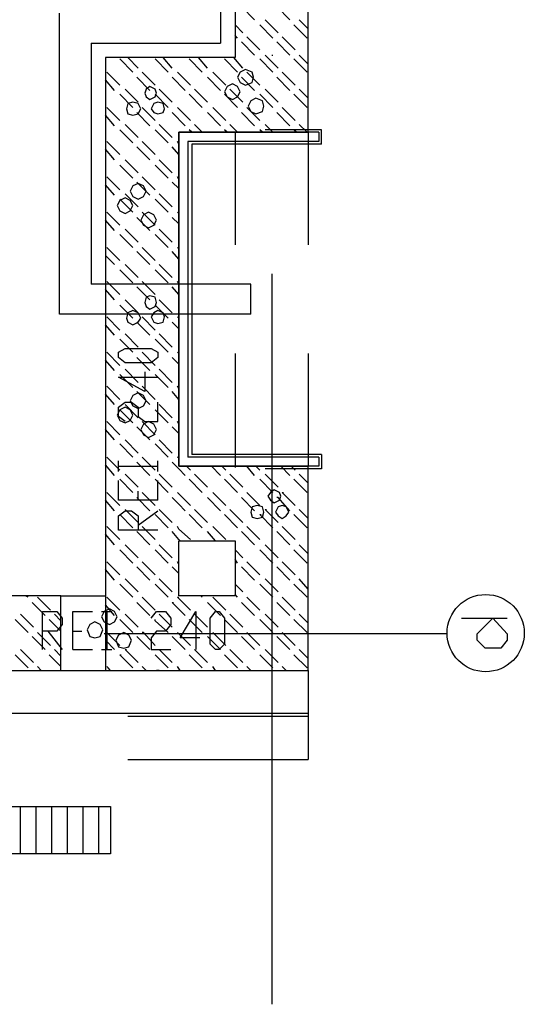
# Model space of a CAD drawing. Header units: millimetres. Extents: x 46 to 491, y -41 to 547.
# Tile 103 of 140: x 401 to 417, y 67 to 99. Entities that reach past the tile are written whole.
import ezdxf

# ---------------------------------------------------------------- set-up
doc = ezdxf.new("R2010")
doc.units = ezdxf.units.MM
doc.header["$LTSCALE"] = 10
doc.layers.add('xref', color=252, linetype='Continuous')

# ---------------------------------------------------------------- blocks, each defined once
blk = doc.blocks.new('stacja')
at = {"color": 9, "lineweight": 25}
for points in [[(353.483334, 97.917), (353.483334, 47.963666)], [(354.457, 39.200666), (348.276334, 39.200666), (348.276334, 48.937333)], [(356.658334, 45.085), (356.658334, 44.788666), (352.425, 44.788666)], [(355.134334, 40.513), (355.134334, 16.891)], [(354.457, 39.200666), (354.457, 40.174333), (349.292334, 40.174333)], [(353.949, 37.930666), (353.949, 34.247666)], [(356.319667, 37.930666), (356.319667, 34.29)], [(351.028, 37.338), (351.028, 36.703), (350.181334, 37.168666), (351.451334, 37.168666)], [(350.393, 35.729333), (350.181334, 35.898666), (350.181334, 36.195), (350.393, 36.364333), (350.604667, 36.364333), (350.816334, 36.195), (350.816334, 35.898666), (351.028, 35.729333), (351.451334, 35.729333), (351.451334, 36.364333)], [(351.451334, 33.189333), (350.181334, 33.189333), (350.181334, 33.824333)], [(351.451334, 32.215666), (350.181334, 32.215666), (350.181334, 32.681333), (350.393, 32.850666), (350.604667, 32.850666), (350.816334, 32.681333), (350.816334, 32.215666)], [(350.816334, 32.385), (351.451334, 32.850666)], [(339.344, 27.686), (348.318667, 27.686), (348.318667, 30.099), (339.344, 30.099)], [(348.318667, 27.686), (348.318667, 30.099), (349.758, 30.099)], [(349.758, 30.099), (349.758, 27.686)], [(347.726, 28.363333), (347.726, 29.591), (348.191667, 29.591), (348.361, 29.379333), (348.361, 29.167666), (348.191667, 28.956), (347.726, 28.956)], [(348.699667, 28.363333), (348.699667, 29.591), (349.334667, 29.591)], [(351.239667, 29.379333), (351.409, 29.591), (351.705334, 29.591), (351.874667, 29.379333), (351.874667, 29.167666), (351.705334, 28.956), (351.409, 28.956), (351.239667, 28.744333), (351.239667, 28.363333), (351.874667, 28.363333)], [(352.806, 28.744333), (352.171, 28.744333), (352.679, 29.591), (352.679, 28.363333)], [(361.272667, 29.379333), (362.754334, 29.379333)], [(347.895334, 28.956), (348.361, 28.363333)], [(348.318667, 27.686), (349.758, 27.686)], [(350.477667, 26.204333), (356.319667, 26.204333)], [(350.477667, 24.807333), (356.319667, 24.807333)], [(108.415667, 23.283333), (349.927334, 23.283333), (349.927334, 21.759333), (108.415667, 21.759333)]]:
    blk.add_lwpolyline(points, dxfattribs=at)
for points in [[(354.541667, 46.863), (354.499334, 47.032333), (354.287667, 47.117), (354.118334, 47.032333), (354.033667, 46.863), (354.118334, 46.693666), (354.287667, 46.609), (354.499334, 46.693666)], [(351.409, 46.355), (351.366667, 46.482), (351.197334, 46.566666), (351.070334, 46.482), (351.028, 46.355), (351.070334, 46.228), (351.197334, 46.143333), (351.366667, 46.228)], [(354.118334, 46.397333), (354.033667, 46.566666), (353.864334, 46.651333), (353.695, 46.566666), (353.610334, 46.397333), (353.695, 46.228), (353.864334, 46.143333), (354.033667, 46.228)], [(354.880334, 45.931666), (354.838, 46.101), (354.626334, 46.185666), (354.457, 46.101), (354.372334, 45.931666), (354.457, 45.762333), (354.626334, 45.677666), (354.838, 45.762333)], [(350.901, 45.847), (350.816334, 46.016333), (350.647, 46.058666), (350.477667, 46.016333), (350.435334, 45.847), (350.477667, 45.677666), (350.647, 45.635333), (350.816334, 45.677666)], [(351.663, 45.847), (351.620667, 46.016333), (351.451334, 46.058666), (351.324334, 46.016333), (351.239667, 45.847), (351.324334, 45.72), (351.451334, 45.677666), (351.620667, 45.72)], [(351.070334, 43.18), (350.985667, 43.349333), (350.816334, 43.434), (350.647, 43.349333), (350.562334, 43.18), (350.647, 43.010666), (350.816334, 42.926), (350.985667, 43.010666)], [(350.647, 42.714333), (350.562334, 42.883666), (350.393, 42.968333), (350.223667, 42.883666), (350.139, 42.714333), (350.223667, 42.545), (350.393, 42.460333), (350.562334, 42.545)], [(351.409, 42.248666), (351.324334, 42.418), (351.155, 42.502666), (350.985667, 42.418), (350.901, 42.248666), (350.985667, 42.079333), (351.155, 41.994666), (351.324334, 42.079333)], [(351.409, 39.581666), (351.366667, 39.751), (351.197334, 39.793333), (351.070334, 39.751), (351.028, 39.581666), (351.070334, 39.454666), (351.197334, 39.37), (351.366667, 39.454666)], [(350.901, 39.073666), (350.816334, 39.243), (350.647, 39.327666), (350.477667, 39.243), (350.435334, 39.073666), (350.477667, 38.946666), (350.647, 38.862), (350.816334, 38.946666)], [(351.663, 39.116), (351.620667, 39.243), (351.451334, 39.327666), (351.324334, 39.243), (351.239667, 39.116), (351.324334, 38.946666), (351.451334, 38.904333), (351.620667, 38.946666)], [(351.451334, 37.803666), (351.239667, 37.634333), (350.393, 37.634333), (350.181334, 37.803666), (350.181334, 37.973), (350.393, 38.1), (351.239667, 38.1), (351.451334, 37.973)], [(351.070334, 36.406666), (350.985667, 36.576), (350.816334, 36.660666), (350.647, 36.576), (350.562334, 36.406666), (350.647, 36.237333), (350.816334, 36.152666), (350.985667, 36.237333)], [(350.647, 35.941), (350.562334, 36.110333), (350.393, 36.195), (350.223667, 36.110333), (350.139, 35.941), (350.223667, 35.771666), (350.393, 35.687), (350.562334, 35.771666)], [(351.409, 35.475333), (351.324334, 35.644666), (351.155, 35.729333), (350.985667, 35.644666), (350.901, 35.475333), (350.985667, 35.306), (351.155, 35.221333), (351.324334, 35.306)], [(355.430667, 33.316333), (355.388334, 33.443333), (355.219, 33.528), (355.092, 33.443333), (355.007334, 33.316333), (355.092, 33.189333), (355.219, 33.104666), (355.388334, 33.189333)], [(354.880334, 32.808333), (354.838, 32.977666), (354.668667, 33.02), (354.499334, 32.977666), (354.457, 32.808333), (354.499334, 32.639), (354.668667, 32.596666), (354.838, 32.639)], [(355.684667, 32.808333), (355.6, 32.977666), (355.473, 33.02), (355.346, 32.977666), (355.261334, 32.808333), (355.346, 32.681333), (355.473, 32.596666), (355.6, 32.681333)], [(350.139, 29.421666), (350.054334, 29.591), (349.885, 29.675666), (349.715667, 29.591), (349.631, 29.421666), (349.715667, 29.252333), (349.885, 29.167666), (350.054334, 29.252333)], [(353.314, 28.363333), (353.144667, 28.532666), (353.144667, 29.379333), (353.314, 29.591), (353.441, 29.591), (353.610334, 29.379333), (353.610334, 28.532666), (353.441, 28.363333)], [(362.288667, 29.379333), (362.754334, 28.871333), (362.754334, 28.659666), (362.542667, 28.405666), (362.034667, 28.405666), (361.780667, 28.659666), (361.780667, 28.871333)], [(349.673334, 28.998333), (349.588667, 29.167666), (349.419334, 29.252333), (349.25, 29.167666), (349.165334, 28.998333), (349.25, 28.786666), (349.419334, 28.744333), (349.588667, 28.786666)], [(350.604667, 28.659666), (350.52, 28.829), (350.350667, 28.913666), (350.181334, 28.829), (350.096667, 28.659666), (350.181334, 28.448), (350.350667, 28.405666), (350.52, 28.448)]]:
    blk.add_lwpolyline(points, close=True, dxfattribs=at)
blk.add_circle((362.055834, 28.8925), 1.248833, dxfattribs=at)
for points in [[(356.319667, 45.085), (356.319667, 45.085), (356.319667, 108.500333), (356.319667, 108.500333)], [(353.949, 106.087333), (353.949, 106.087333), (353.949, 47.498), (353.949, 47.498)], [(354.584, 48.725666), (354.584, 48.725666), (354.160667, 49.149), (354.160667, 49.149)], [(355.727, 48.725666), (355.727, 48.725666), (355.303667, 49.149), (355.303667, 49.149)], [(355.346, 48.302333), (355.346, 48.302333), (354.922667, 48.725666), (354.922667, 48.725666)], [(356.319667, 48.429333), (356.319667, 48.429333), (356.023334, 48.725666), (356.023334, 48.725666)], [(354.203, 48.302333), (354.203, 48.302333), (353.949, 48.556333), (353.949, 48.556333)], [(355.176667, 48.133), (355.176667, 48.133), (354.753334, 48.556333), (354.753334, 48.556333)], [(356.277334, 48.133), (356.277334, 48.133), (355.854, 48.556333), (355.854, 48.556333)], [(354.033667, 48.133), (354.033667, 48.133), (353.949, 48.217666), (353.949, 48.217666)], [(354.753334, 47.752), (354.753334, 47.752), (354.33, 48.175333), (354.33, 48.175333)], [(355.896334, 47.752), (355.896334, 47.752), (355.473, 48.175333), (355.473, 48.175333)], [(349.292334, 47.963666), (349.292334, 47.963666), (353.483334, 47.963666), (353.483334, 47.963666)], [(349.292334, 47.963666), (349.292334, 47.963666), (349.292334, 40.174333), (349.292334, 40.174333)], [(354.584, 47.582666), (354.584, 47.582666), (354.160667, 48.006), (354.160667, 48.006)], [(355.727, 47.582666), (355.727, 47.582666), (355.303667, 48.006), (355.303667, 48.006)], [(353.949, 47.498), (353.949, 47.498), (349.758, 47.498), (349.758, 47.498)], [(349.758, 47.498), (349.758, 47.498), (349.758, 27.686), (349.758, 27.686)], [(350.647, 47.032333), (350.647, 47.032333), (350.223667, 47.455666), (350.223667, 47.455666)], [(350.816334, 47.159333), (350.816334, 47.159333), (350.477667, 47.498), (350.477667, 47.498)], [(351.79, 47.032333), (351.79, 47.032333), (351.366667, 47.455666), (351.366667, 47.455666)], [(351.917, 47.159333), (351.917, 47.159333), (351.620667, 47.498), (351.620667, 47.498)], [(352.890667, 47.032333), (352.890667, 47.032333), (352.467334, 47.455666), (352.467334, 47.455666)], [(353.06, 47.159333), (353.06, 47.159333), (352.763667, 47.498), (352.763667, 47.498)], [(354.033667, 47.032333), (354.033667, 47.032333), (353.610334, 47.455666), (353.610334, 47.455666)], [(354.203, 47.159333), (354.203, 47.159333), (353.906667, 47.498), (353.906667, 47.498)], [(355.176667, 47.032333), (355.176667, 47.032333), (354.753334, 47.455666), (354.753334, 47.455666)], [(355.346, 47.159333), (355.346, 47.159333), (354.922667, 47.582666), (354.922667, 47.582666)], [(355.134334, 47.582666), (355.134334, 47.582666), (355.176667, 47.582666), (355.176667, 47.582666)], [(356.277334, 47.032333), (356.277334, 47.032333), (355.854, 47.455666), (355.854, 47.455666)], [(356.319667, 47.286333), (356.319667, 47.286333), (356.023334, 47.582666), (356.023334, 47.582666)], [(350.223667, 46.609), (350.223667, 46.609), (349.800334, 47.032333), (349.800334, 47.032333)], [(351.197334, 46.439666), (351.197334, 46.439666), (350.774, 46.863), (350.774, 46.863)], [(351.366667, 46.609), (351.366667, 46.609), (350.943334, 47.032333), (350.943334, 47.032333)], [(352.340334, 46.439666), (352.340334, 46.439666), (351.917, 46.863), (351.917, 46.863)], [(352.509667, 46.609), (352.509667, 46.609), (352.086334, 47.032333), (352.086334, 47.032333)], [(353.483334, 46.439666), (353.483334, 46.439666), (353.06, 46.863), (353.06, 46.863)], [(353.652667, 46.609), (353.652667, 46.609), (353.229334, 47.032333), (353.229334, 47.032333)], [(354.584, 46.439666), (354.584, 46.439666), (354.160667, 46.863), (354.160667, 46.863)], [(354.753334, 46.609), (354.753334, 46.609), (354.33, 47.032333), (354.33, 47.032333)], [(355.727, 46.439666), (355.727, 46.439666), (355.303667, 46.863), (355.303667, 46.863)], [(355.896334, 46.609), (355.896334, 46.609), (355.473, 47.032333), (355.473, 47.032333)], [(350.054334, 46.439666), (350.054334, 46.439666), (349.758, 46.778333), (349.758, 46.778333)], [(350.816334, 46.058666), (350.816334, 46.058666), (350.393, 46.482), (350.393, 46.482)], [(351.917, 46.058666), (351.917, 46.058666), (351.493667, 46.482), (351.493667, 46.482)], [(353.06, 46.058666), (353.06, 46.058666), (352.636667, 46.482), (352.636667, 46.482)], [(354.203, 46.058666), (354.203, 46.058666), (353.779667, 46.482), (353.779667, 46.482)], [(355.346, 46.058666), (355.346, 46.058666), (354.922667, 46.482), (354.922667, 46.482)], [(356.319667, 46.185666), (356.319667, 46.185666), (356.023334, 46.482), (356.023334, 46.482)], [(350.647, 45.889333), (350.647, 45.889333), (350.223667, 46.312666), (350.223667, 46.312666)], [(351.79, 45.889333), (351.79, 45.889333), (351.366667, 46.312666), (351.366667, 46.312666)], [(352.890667, 45.889333), (352.890667, 45.889333), (352.467334, 46.312666), (352.467334, 46.312666)], [(354.033667, 45.889333), (354.033667, 45.889333), (353.610334, 46.312666), (353.610334, 46.312666)], [(355.176667, 45.889333), (355.176667, 45.889333), (354.753334, 46.312666), (354.753334, 46.312666)], [(356.277334, 45.889333), (356.277334, 45.889333), (355.854, 46.312666), (355.854, 46.312666)], [(350.223667, 45.466), (350.223667, 45.466), (349.800334, 45.889333), (349.800334, 45.889333)], [(351.366667, 45.466), (351.366667, 45.466), (350.943334, 45.889333), (350.943334, 45.889333)], [(352.509667, 45.466), (352.509667, 45.466), (352.086334, 45.889333), (352.086334, 45.889333)], [(353.652667, 45.466), (353.652667, 45.466), (353.229334, 45.889333), (353.229334, 45.889333)], [(354.753334, 45.466), (354.753334, 45.466), (354.33, 45.889333), (354.33, 45.889333)], [(355.896334, 45.466), (355.896334, 45.466), (355.473, 45.889333), (355.473, 45.889333)], [(350.054334, 45.296666), (350.054334, 45.296666), (349.758, 45.635333), (349.758, 45.635333)], [(351.197334, 45.296666), (351.197334, 45.296666), (350.774, 45.72), (350.774, 45.72)], [(352.340334, 45.296666), (352.340334, 45.296666), (351.917, 45.72), (351.917, 45.72)], [(353.483334, 45.296666), (353.483334, 45.296666), (353.06, 45.72), (353.06, 45.72)], [(354.584, 45.296666), (354.584, 45.296666), (354.160667, 45.72), (354.160667, 45.72)], [(355.727, 45.296666), (355.727, 45.296666), (355.303667, 45.72), (355.303667, 45.72)], [(350.816334, 44.915666), (350.816334, 44.915666), (350.393, 45.339), (350.393, 45.339)], [(351.917, 44.915666), (351.917, 44.915666), (351.493667, 45.339), (351.493667, 45.339)], [(352.890667, 45.085), (352.890667, 45.085), (352.636667, 45.339), (352.636667, 45.339)], [(354.033667, 45.085), (354.033667, 45.085), (353.779667, 45.339), (353.779667, 45.339)], [(355.176667, 45.085), (355.176667, 45.085), (354.922667, 45.339), (354.922667, 45.339)], [(356.277334, 45.085), (356.277334, 45.085), (356.023334, 45.339), (356.023334, 45.339)], [(350.647, 44.746333), (350.647, 44.746333), (350.223667, 45.169666), (350.223667, 45.169666)], [(351.79, 44.746333), (351.79, 44.746333), (351.366667, 45.169666), (351.366667, 45.169666)], [(352.128667, 45.085), (352.128667, 45.085), (356.319667, 45.085), (356.319667, 45.085)], [(352.128667, 34.29), (352.128667, 34.29), (352.128667, 45.085), (352.128667, 45.085)], [(356.319667, 45.085), (356.319667, 45.085), (352.128667, 45.085), (352.128667, 45.085)], [(352.128667, 45.085), (352.128667, 45.085), (352.128667, 34.29), (352.128667, 34.29)], [(352.552, 45.085), (352.552, 45.085), (352.467334, 45.169666), (352.467334, 45.169666)], [(353.695, 45.085), (353.695, 45.085), (353.610334, 45.169666), (353.610334, 45.169666)], [(353.949, 45.085), (353.949, 45.085), (353.949, 41.444333), (353.949, 41.444333)], [(354.838, 45.085), (354.838, 45.085), (354.753334, 45.169666), (354.753334, 45.169666)], [(356.743, 45.169666), (356.743, 45.169666), (354.922667, 45.169666), (354.922667, 45.169666)], [(356.658334, 45.085), (356.658334, 45.085), (354.922667, 45.085), (354.922667, 45.085)], [(355.938667, 45.085), (355.938667, 45.085), (355.854, 45.169666), (355.854, 45.169666)], [(356.319667, 45.085), (356.319667, 45.085), (356.319667, 41.444333), (356.319667, 41.444333)], [(356.743, 44.704), (356.743, 44.704), (356.743, 45.169666), (356.743, 45.169666)], [(350.223667, 44.365333), (350.223667, 44.365333), (349.800334, 44.788666), (349.800334, 44.788666)], [(351.197334, 44.196), (351.197334, 44.196), (350.774, 44.619333), (350.774, 44.619333)], [(351.366667, 44.365333), (351.366667, 44.365333), (350.943334, 44.788666), (350.943334, 44.788666)], [(352.128667, 44.365333), (352.128667, 44.365333), (351.917, 44.619333), (351.917, 44.619333)], [(352.128667, 44.704), (352.128667, 44.704), (352.086334, 44.788666), (352.086334, 44.788666)], [(352.425, 44.788666), (352.425, 44.788666), (352.425, 34.586333), (352.425, 34.586333)], [(356.743, 44.704), (356.743, 44.704), (352.552, 44.704), (352.552, 44.704)], [(352.552, 44.704), (352.552, 44.704), (352.552, 34.671), (352.552, 34.671)], [(350.054334, 44.196), (350.054334, 44.196), (349.758, 44.534666), (349.758, 44.534666)], [(350.647, 43.603333), (350.647, 43.603333), (350.223667, 44.026666), (350.223667, 44.026666)], [(350.816334, 43.772666), (350.816334, 43.772666), (350.393, 44.196), (350.393, 44.196)], [(351.79, 43.603333), (351.79, 43.603333), (351.366667, 44.026666), (351.366667, 44.026666)], [(351.917, 43.772666), (351.917, 43.772666), (351.493667, 44.196), (351.493667, 44.196)], [(350.223667, 43.222333), (350.223667, 43.222333), (349.800334, 43.645666), (349.800334, 43.645666)], [(351.366667, 43.222333), (351.366667, 43.222333), (350.943334, 43.645666), (350.943334, 43.645666)], [(352.128667, 43.561), (352.128667, 43.561), (352.086334, 43.645666), (352.086334, 43.645666)], [(350.054334, 43.053), (350.054334, 43.053), (349.758, 43.391666), (349.758, 43.391666)], [(351.197334, 43.053), (351.197334, 43.053), (350.774, 43.476333), (350.774, 43.476333)], [(352.128667, 43.264666), (352.128667, 43.264666), (351.917, 43.476333), (351.917, 43.476333)], [(350.816334, 42.672), (350.816334, 42.672), (350.393, 43.095333), (350.393, 43.095333)], [(351.917, 42.672), (351.917, 42.672), (351.493667, 43.095333), (351.493667, 43.095333)], [(350.647, 42.502666), (350.647, 42.502666), (350.223667, 42.926), (350.223667, 42.926)], [(351.79, 42.502666), (351.79, 42.502666), (351.366667, 42.926), (351.366667, 42.926)], [(350.223667, 42.079333), (350.223667, 42.079333), (349.800334, 42.502666), (349.800334, 42.502666)], [(351.366667, 42.079333), (351.366667, 42.079333), (350.943334, 42.502666), (350.943334, 42.502666)], [(352.128667, 42.460333), (352.128667, 42.460333), (352.086334, 42.502666), (352.086334, 42.502666)], [(350.054334, 41.91), (350.054334, 41.91), (349.758, 42.248666), (349.758, 42.248666)], [(351.197334, 41.91), (351.197334, 41.91), (350.774, 42.333333), (350.774, 42.333333)], [(352.128667, 42.121666), (352.128667, 42.121666), (351.917, 42.333333), (351.917, 42.333333)], [(350.647, 41.359666), (350.647, 41.359666), (350.223667, 41.783), (350.223667, 41.783)], [(350.816334, 41.529), (350.816334, 41.529), (350.393, 41.952333), (350.393, 41.952333)], [(351.79, 41.359666), (351.79, 41.359666), (351.366667, 41.783), (351.366667, 41.783)], [(351.917, 41.529), (351.917, 41.529), (351.493667, 41.952333), (351.493667, 41.952333)], [(350.054334, 40.809333), (350.054334, 40.809333), (349.758, 41.105666), (349.758, 41.105666)], [(350.223667, 40.936333), (350.223667, 40.936333), (349.800334, 41.359666), (349.800334, 41.359666)], [(351.197334, 40.809333), (351.197334, 40.809333), (350.774, 41.232666), (350.774, 41.232666)], [(351.366667, 40.936333), (351.366667, 40.936333), (350.943334, 41.359666), (350.943334, 41.359666)], [(352.128667, 40.978666), (352.128667, 40.978666), (351.917, 41.232666), (351.917, 41.232666)], [(352.128667, 41.317333), (352.128667, 41.317333), (352.086334, 41.359666), (352.086334, 41.359666)], [(350.816334, 40.386), (350.816334, 40.386), (350.393, 40.809333), (350.393, 40.809333)], [(351.917, 40.386), (351.917, 40.386), (351.493667, 40.809333), (351.493667, 40.809333)], [(350.647, 40.216666), (350.647, 40.216666), (350.223667, 40.64), (350.223667, 40.64)], [(351.79, 40.216666), (351.79, 40.216666), (351.366667, 40.64), (351.366667, 40.64)], [(350.223667, 39.835666), (350.223667, 39.835666), (349.800334, 40.259), (349.800334, 40.259)], [(351.366667, 39.835666), (351.366667, 39.835666), (350.943334, 40.259), (350.943334, 40.259)], [(352.128667, 40.174333), (352.128667, 40.174333), (352.086334, 40.259), (352.086334, 40.259)], [(350.054334, 39.666333), (350.054334, 39.666333), (349.758, 40.005), (349.758, 40.005)], [(351.197334, 39.666333), (351.197334, 39.666333), (350.774, 40.089666), (350.774, 40.089666)], [(352.128667, 39.835666), (352.128667, 39.835666), (351.917, 40.089666), (351.917, 40.089666)], [(350.647, 39.073666), (350.647, 39.073666), (350.223667, 39.497), (350.223667, 39.497)], [(350.816334, 39.243), (350.816334, 39.243), (350.393, 39.666333), (350.393, 39.666333)], [(351.79, 39.073666), (351.79, 39.073666), (351.366667, 39.497), (351.366667, 39.497)], [(351.917, 39.243), (351.917, 39.243), (351.493667, 39.666333), (351.493667, 39.666333)], [(350.054334, 38.523333), (350.054334, 38.523333), (349.758, 38.862), (349.758, 38.862)], [(350.223667, 38.692666), (350.223667, 38.692666), (349.800334, 39.116), (349.800334, 39.116)], [(351.197334, 38.523333), (351.197334, 38.523333), (350.774, 38.946666), (350.774, 38.946666)], [(351.366667, 38.692666), (351.366667, 38.692666), (350.943334, 39.116), (350.943334, 39.116)], [(352.128667, 38.735), (352.128667, 38.735), (351.917, 38.946666), (351.917, 38.946666)], [(352.128667, 39.073666), (352.128667, 39.073666), (352.086334, 39.116), (352.086334, 39.116)], [(350.816334, 38.142333), (350.816334, 38.142333), (350.393, 38.565666), (350.393, 38.565666)], [(351.917, 38.142333), (351.917, 38.142333), (351.493667, 38.565666), (351.493667, 38.565666)], [(350.647, 37.973), (350.647, 37.973), (350.223667, 38.396333), (350.223667, 38.396333)], [(351.79, 37.973), (351.79, 37.973), (351.366667, 38.396333), (351.366667, 38.396333)], [(350.223667, 37.549666), (350.223667, 37.549666), (349.800334, 37.973), (349.800334, 37.973)], [(351.366667, 37.549666), (351.366667, 37.549666), (350.943334, 37.973), (350.943334, 37.973)], [(352.128667, 37.930666), (352.128667, 37.930666), (352.086334, 37.973), (352.086334, 37.973)], [(350.054334, 37.380333), (350.054334, 37.380333), (349.758, 37.719), (349.758, 37.719)], [(351.197334, 37.380333), (351.197334, 37.380333), (350.774, 37.803666), (350.774, 37.803666)], [(352.128667, 37.592), (352.128667, 37.592), (351.917, 37.803666), (351.917, 37.803666)], [(350.647, 36.83), (350.647, 36.83), (350.223667, 37.253333), (350.223667, 37.253333)], [(350.816334, 36.999333), (350.816334, 36.999333), (350.393, 37.422666), (350.393, 37.422666)], [(351.79, 36.83), (351.79, 36.83), (351.366667, 37.253333), (351.366667, 37.253333)], [(351.917, 36.999333), (351.917, 36.999333), (351.493667, 37.422666), (351.493667, 37.422666)], [(350.054334, 36.279666), (350.054334, 36.279666), (349.758, 36.618333), (349.758, 36.618333)], [(350.223667, 36.449), (350.223667, 36.449), (349.800334, 36.872333), (349.800334, 36.872333)], [(351.197334, 36.279666), (351.197334, 36.279666), (350.774, 36.703), (350.774, 36.703)], [(351.366667, 36.449), (351.366667, 36.449), (350.943334, 36.872333), (350.943334, 36.872333)], [(352.128667, 36.449), (352.128667, 36.449), (351.917, 36.703), (351.917, 36.703)], [(352.128667, 36.787666), (352.128667, 36.787666), (352.086334, 36.872333), (352.086334, 36.872333)], [(350.647, 35.687), (350.647, 35.687), (350.223667, 36.110333), (350.223667, 36.110333)], [(350.816334, 35.856333), (350.816334, 35.856333), (350.393, 36.279666), (350.393, 36.279666)], [(351.79, 35.687), (351.79, 35.687), (351.366667, 36.110333), (351.366667, 36.110333)], [(351.917, 35.856333), (351.917, 35.856333), (351.493667, 36.279666), (351.493667, 36.279666)], [(350.223667, 35.306), (350.223667, 35.306), (349.800334, 35.729333), (349.800334, 35.729333)], [(351.366667, 35.306), (351.366667, 35.306), (350.943334, 35.729333), (350.943334, 35.729333)], [(352.128667, 35.644666), (352.128667, 35.644666), (352.086334, 35.729333), (352.086334, 35.729333)], [(350.054334, 35.136666), (350.054334, 35.136666), (349.758, 35.475333), (349.758, 35.475333)], [(351.197334, 35.136666), (351.197334, 35.136666), (350.774, 35.56), (350.774, 35.56)], [(352.128667, 35.348333), (352.128667, 35.348333), (351.917, 35.56), (351.917, 35.56)], [(350.816334, 34.713333), (350.816334, 34.713333), (350.393, 35.136666), (350.393, 35.136666)], [(351.917, 34.713333), (351.917, 34.713333), (351.493667, 35.136666), (351.493667, 35.136666)], [(350.647, 34.586333), (350.647, 34.586333), (350.223667, 35.009666), (350.223667, 35.009666)], [(351.79, 34.586333), (351.79, 34.586333), (351.366667, 35.009666), (351.366667, 35.009666)], [(350.223667, 34.163), (350.223667, 34.163), (349.800334, 34.586333), (349.800334, 34.586333)], [(350.181334, 34.120666), (350.181334, 34.120666), (350.181334, 34.459333), (350.181334, 34.459333)], [(351.197334, 33.993666), (351.197334, 33.993666), (350.774, 34.417), (350.774, 34.417)], [(351.366667, 34.163), (351.366667, 34.163), (350.943334, 34.586333), (350.943334, 34.586333)], [(351.451334, 34.120666), (351.451334, 34.120666), (351.451334, 34.459333), (351.451334, 34.459333)], [(352.128667, 34.205333), (352.128667, 34.205333), (351.917, 34.417), (351.917, 34.417)], [(352.128667, 34.544), (352.128667, 34.544), (352.086334, 34.586333), (352.086334, 34.586333)], [(356.658334, 34.586333), (356.658334, 34.586333), (352.425, 34.586333), (352.425, 34.586333)], [(356.743, 34.671), (356.743, 34.671), (352.552, 34.671), (352.552, 34.671)], [(356.658334, 34.586333), (356.658334, 34.586333), (356.658334, 34.29), (356.658334, 34.29)], [(356.743, 34.671), (356.743, 34.671), (356.743, 34.205333), (356.743, 34.205333)], [(350.054334, 33.993666), (350.054334, 33.993666), (349.758, 34.332333), (349.758, 34.332333)], [(350.181334, 34.29), (350.181334, 34.29), (351.451334, 34.29), (351.451334, 34.29)], [(356.319667, 34.29), (356.319667, 34.29), (352.128667, 34.29), (352.128667, 34.29)], [(352.128667, 34.29), (352.128667, 34.29), (356.319667, 34.29), (356.319667, 34.29)], [(352.340334, 33.993666), (352.340334, 33.993666), (352.128667, 34.205333), (352.128667, 34.205333)], [(352.509667, 34.163), (352.509667, 34.163), (352.382667, 34.29), (352.382667, 34.29)], [(353.483334, 33.993666), (353.483334, 33.993666), (353.187, 34.29), (353.187, 34.29)], [(353.652667, 34.163), (353.652667, 34.163), (353.525667, 34.29), (353.525667, 34.29)], [(354.584, 33.993666), (354.584, 33.993666), (354.33, 34.29), (354.33, 34.29)], [(354.753334, 34.163), (354.753334, 34.163), (354.626334, 34.29), (354.626334, 34.29)], [(356.658334, 34.29), (356.658334, 34.29), (354.922667, 34.29), (354.922667, 34.29)], [(356.743, 34.205333), (356.743, 34.205333), (354.922667, 34.205333), (354.922667, 34.205333)], [(355.727, 33.993666), (355.727, 33.993666), (355.430667, 34.29), (355.430667, 34.29)], [(355.896334, 34.163), (355.896334, 34.163), (355.769334, 34.29), (355.769334, 34.29)], [(356.319667, 27.686), (356.319667, 27.686), (356.319667, 34.29), (356.319667, 34.29)], [(350.647, 33.443333), (350.647, 33.443333), (350.223667, 33.866666), (350.223667, 33.866666)], [(350.816334, 33.612666), (350.816334, 33.612666), (350.393, 34.036), (350.393, 34.036)], [(351.79, 33.443333), (351.79, 33.443333), (351.366667, 33.866666), (351.366667, 33.866666)], [(351.451334, 33.189333), (351.451334, 33.189333), (351.451334, 33.824333), (351.451334, 33.824333)], [(351.917, 33.612666), (351.917, 33.612666), (351.493667, 34.036), (351.493667, 34.036)], [(352.890667, 33.443333), (352.890667, 33.443333), (352.467334, 33.866666), (352.467334, 33.866666)], [(353.06, 33.612666), (353.06, 33.612666), (352.636667, 34.036), (352.636667, 34.036)], [(354.033667, 33.443333), (354.033667, 33.443333), (353.610334, 33.866666), (353.610334, 33.866666)], [(354.203, 33.612666), (354.203, 33.612666), (353.779667, 34.036), (353.779667, 34.036)], [(355.176667, 33.443333), (355.176667, 33.443333), (354.753334, 33.866666), (354.753334, 33.866666)], [(355.346, 33.612666), (355.346, 33.612666), (354.922667, 34.036), (354.922667, 34.036)], [(355.896334, 33.824333), (355.896334, 33.824333), (355.854, 33.866666), (355.854, 33.866666)], [(356.277334, 33.443333), (356.277334, 33.443333), (355.896334, 33.824333), (355.896334, 33.824333)], [(356.065667, 33.993666), (356.065667, 33.993666), (356.023334, 34.036), (356.023334, 34.036)], [(356.319667, 33.739666), (356.319667, 33.739666), (356.065667, 33.993666), (356.065667, 33.993666)], [(350.223667, 33.02), (350.223667, 33.02), (349.800334, 33.443333), (349.800334, 33.443333)], [(350.816334, 33.189333), (350.816334, 33.189333), (350.816334, 33.485666), (350.816334, 33.485666)], [(351.366667, 33.02), (351.366667, 33.02), (350.943334, 33.443333), (350.943334, 33.443333)], [(352.128667, 33.401), (352.128667, 33.401), (352.086334, 33.443333), (352.086334, 33.443333)], [(353.652667, 33.02), (353.652667, 33.02), (353.229334, 33.443333), (353.229334, 33.443333)], [(354.753334, 33.02), (354.753334, 33.02), (354.33, 33.443333), (354.33, 33.443333)], [(355.473, 33.443333), (355.473, 33.443333), (355.515334, 33.443333), (355.515334, 33.443333)], [(355.896334, 33.02), (355.896334, 33.02), (355.473, 33.443333), (355.473, 33.443333)], [(350.054334, 32.850666), (350.054334, 32.850666), (349.758, 33.189333), (349.758, 33.189333)], [(351.197334, 32.850666), (351.197334, 32.850666), (350.774, 33.274), (350.774, 33.274)], [(352.128667, 33.062333), (352.128667, 33.062333), (351.917, 33.274), (351.917, 33.274)], [(352.509667, 33.02), (352.509667, 33.02), (352.128667, 33.401), (352.128667, 33.401)], [(353.483334, 32.850666), (353.483334, 32.850666), (353.06, 33.274), (353.06, 33.274)], [(354.584, 32.850666), (354.584, 32.850666), (354.160667, 33.274), (354.160667, 33.274)], [(355.346, 33.274), (355.346, 33.274), (355.303667, 33.274), (355.303667, 33.274)], [(355.727, 32.850666), (355.727, 32.850666), (355.346, 33.274), (355.346, 33.274)], [(350.816334, 32.469666), (350.816334, 32.469666), (350.393, 32.893), (350.393, 32.893)], [(351.917, 32.469666), (351.917, 32.469666), (351.493667, 32.893), (351.493667, 32.893)], [(352.340334, 32.850666), (352.340334, 32.850666), (352.128667, 33.062333), (352.128667, 33.062333)], [(353.06, 32.469666), (353.06, 32.469666), (352.636667, 32.893), (352.636667, 32.893)], [(354.203, 32.469666), (354.203, 32.469666), (353.779667, 32.893), (353.779667, 32.893)], [(354.922667, 32.893), (354.922667, 32.893), (354.965, 32.893), (354.965, 32.893)], [(355.346, 32.469666), (355.346, 32.469666), (354.922667, 32.893), (354.922667, 32.893)], [(356.319667, 32.596666), (356.319667, 32.596666), (356.023334, 32.893), (356.023334, 32.893)], [(350.647, 32.300333), (350.647, 32.300333), (350.223667, 32.723666), (350.223667, 32.723666)], [(351.79, 32.300333), (351.79, 32.300333), (351.366667, 32.723666), (351.366667, 32.723666)], [(352.890667, 32.300333), (352.890667, 32.300333), (352.467334, 32.723666), (352.467334, 32.723666)], [(354.033667, 32.300333), (354.033667, 32.300333), (353.610334, 32.723666), (353.610334, 32.723666)], [(354.753334, 32.723666), (354.753334, 32.723666), (354.795667, 32.723666), (354.795667, 32.723666)], [(355.176667, 32.300333), (355.176667, 32.300333), (354.753334, 32.723666), (354.753334, 32.723666)], [(356.277334, 32.300333), (356.277334, 32.300333), (355.854, 32.723666), (355.854, 32.723666)], [(350.223667, 31.919333), (350.223667, 31.919333), (349.800334, 32.342666), (349.800334, 32.342666)], [(351.197334, 31.75), (351.197334, 31.75), (350.774, 32.173333), (350.774, 32.173333)], [(351.366667, 31.919333), (351.366667, 31.919333), (350.943334, 32.342666), (350.943334, 32.342666)], [(352.128667, 31.919333), (352.128667, 31.919333), (351.917, 32.173333), (351.917, 32.173333)], [(352.128667, 32.258), (352.128667, 32.258), (352.086334, 32.342666), (352.086334, 32.342666)], [(352.509667, 31.919333), (352.509667, 31.919333), (352.128667, 32.258), (352.128667, 32.258)], [(353.314, 31.877), (353.314, 31.877), (353.06, 32.173333), (353.06, 32.173333)], [(353.652667, 31.919333), (353.652667, 31.919333), (353.229334, 32.342666), (353.229334, 32.342666)], [(354.203, 32.131), (354.203, 32.131), (354.160667, 32.173333), (354.160667, 32.173333)], [(354.372334, 32.300333), (354.372334, 32.300333), (354.33, 32.342666), (354.33, 32.342666)], [(354.753334, 31.919333), (354.753334, 31.919333), (354.372334, 32.300333), (354.372334, 32.300333)], [(355.727, 31.75), (355.727, 31.75), (355.303667, 32.173333), (355.303667, 32.173333)], [(355.896334, 31.919333), (355.896334, 31.919333), (355.473, 32.342666), (355.473, 32.342666)], [(350.054334, 31.75), (350.054334, 31.75), (349.758, 32.088666), (349.758, 32.088666)], [(352.171, 31.877), (352.171, 31.877), (352.128667, 31.919333), (352.128667, 31.919333)], [(352.128667, 31.877), (352.128667, 31.877), (353.949, 31.877), (353.949, 31.877)], [(352.128667, 30.099), (352.128667, 30.099), (352.128667, 31.877), (352.128667, 31.877)], [(353.949, 31.877), (353.949, 31.877), (353.949, 30.099), (353.949, 30.099)], [(354.584, 31.75), (354.584, 31.75), (354.203, 32.131), (354.203, 32.131)], [(350.647, 31.157333), (350.647, 31.157333), (350.223667, 31.580666), (350.223667, 31.580666)], [(350.816334, 31.326666), (350.816334, 31.326666), (350.393, 31.75), (350.393, 31.75)], [(351.79, 31.157333), (351.79, 31.157333), (351.366667, 31.580666), (351.366667, 31.580666)], [(351.917, 31.326666), (351.917, 31.326666), (351.493667, 31.75), (351.493667, 31.75)], [(354.203, 31.326666), (354.203, 31.326666), (353.949, 31.580666), (353.949, 31.580666)], [(355.176667, 31.157333), (355.176667, 31.157333), (354.753334, 31.580666), (354.753334, 31.580666)], [(355.346, 31.326666), (355.346, 31.326666), (354.922667, 31.75), (354.922667, 31.75)], [(356.277334, 31.157333), (356.277334, 31.157333), (355.854, 31.580666), (355.854, 31.580666)], [(356.319667, 31.453666), (356.319667, 31.453666), (356.023334, 31.75), (356.023334, 31.75)], [(350.223667, 30.776333), (350.223667, 30.776333), (349.800334, 31.199666), (349.800334, 31.199666)], [(351.366667, 30.776333), (351.366667, 30.776333), (350.943334, 31.199666), (350.943334, 31.199666)], [(352.128667, 31.115), (352.128667, 31.115), (352.086334, 31.199666), (352.086334, 31.199666)], [(354.033667, 31.157333), (354.033667, 31.157333), (353.949, 31.284333), (353.949, 31.284333)], [(354.753334, 30.776333), (354.753334, 30.776333), (354.33, 31.199666), (354.33, 31.199666)], [(355.896334, 30.776333), (355.896334, 30.776333), (355.473, 31.199666), (355.473, 31.199666)], [(350.054334, 30.607), (350.054334, 30.607), (349.758, 30.945666), (349.758, 30.945666)], [(351.197334, 30.607), (351.197334, 30.607), (350.774, 31.030333), (350.774, 31.030333)], [(352.128667, 30.818666), (352.128667, 30.818666), (351.917, 31.030333), (351.917, 31.030333)], [(354.584, 30.607), (354.584, 30.607), (354.160667, 31.030333), (354.160667, 31.030333)], [(355.727, 30.607), (355.727, 30.607), (355.303667, 31.030333), (355.303667, 31.030333)], [(350.816334, 30.226), (350.816334, 30.226), (350.393, 30.649333), (350.393, 30.649333)], [(351.917, 30.226), (351.917, 30.226), (351.493667, 30.649333), (351.493667, 30.649333)], [(355.346, 30.226), (355.346, 30.226), (354.922667, 30.649333), (354.922667, 30.649333)], [(356.319667, 30.310666), (356.319667, 30.310666), (356.023334, 30.649333), (356.023334, 30.649333)], [(350.647, 30.056666), (350.647, 30.056666), (350.223667, 30.48), (350.223667, 30.48)], [(351.79, 30.056666), (351.79, 30.056666), (351.366667, 30.48), (351.366667, 30.48)], [(354.203, 30.226), (354.203, 30.226), (353.949, 30.48), (353.949, 30.48)], [(355.176667, 30.056666), (355.176667, 30.056666), (354.753334, 30.48), (354.753334, 30.48)], [(356.277334, 30.056666), (356.277334, 30.056666), (355.854, 30.48), (355.854, 30.48)], [(347.260334, 30.056666), (347.260334, 30.056666), (347.175667, 30.099), (347.175667, 30.099)], [(347.98, 29.633333), (347.98, 29.633333), (347.556667, 30.056666), (347.556667, 30.056666)], [(348.318667, 30.099), (348.318667, 30.099), (348.361, 30.099), (348.361, 30.099)], [(350.223667, 29.633333), (350.223667, 29.633333), (349.800334, 30.056666), (349.800334, 30.056666)], [(351.366667, 29.633333), (351.366667, 29.633333), (350.943334, 30.056666), (350.943334, 30.056666)], [(352.086334, 30.056666), (352.086334, 30.056666), (352.128667, 30.056666), (352.128667, 30.056666)], [(352.509667, 29.633333), (352.509667, 29.633333), (352.086334, 30.056666), (352.086334, 30.056666)], [(353.949, 30.099), (353.949, 30.099), (352.128667, 30.099), (352.128667, 30.099)], [(352.890667, 30.056666), (352.890667, 30.056666), (352.848334, 30.099), (352.848334, 30.099)], [(353.652667, 29.633333), (353.652667, 29.633333), (353.229334, 30.056666), (353.229334, 30.056666)], [(354.033667, 30.056666), (354.033667, 30.056666), (353.949, 30.141333), (353.949, 30.141333)], [(354.753334, 29.633333), (354.753334, 29.633333), (354.33, 30.056666), (354.33, 30.056666)], [(355.896334, 29.633333), (355.896334, 29.633333), (355.473, 30.056666), (355.473, 30.056666)], [(347.810667, 29.464), (347.810667, 29.464), (347.387334, 29.887333), (347.387334, 29.887333)], [(350.054334, 29.464), (350.054334, 29.464), (349.758, 29.802666), (349.758, 29.802666)], [(351.197334, 29.464), (351.197334, 29.464), (350.774, 29.887333), (350.774, 29.887333)], [(351.917, 29.887333), (351.917, 29.887333), (351.959334, 29.887333), (351.959334, 29.887333)], [(352.340334, 29.464), (352.340334, 29.464), (351.917, 29.887333), (351.917, 29.887333)], [(353.483334, 29.464), (353.483334, 29.464), (353.06, 29.887333), (353.06, 29.887333)], [(354.584, 29.464), (354.584, 29.464), (354.160667, 29.887333), (354.160667, 29.887333)], [(355.727, 29.464), (355.727, 29.464), (355.303667, 29.887333), (355.303667, 29.887333)], [(347.260334, 28.913666), (347.260334, 28.913666), (346.837, 29.337), (346.837, 29.337)], [(347.429667, 29.083), (347.429667, 29.083), (347.006334, 29.506333), (347.006334, 29.506333)], [(348.318667, 28.956), (348.318667, 28.956), (347.937667, 29.337), (347.937667, 29.337)], [(348.318667, 29.294666), (348.318667, 29.294666), (348.107, 29.506333), (348.107, 29.506333)], [(349.631, 29.591), (349.631, 29.591), (349.969667, 29.591), (349.969667, 29.591)], [(349.800334, 29.591), (349.800334, 29.591), (349.800334, 28.363333), (349.800334, 28.363333)], [(350.647, 28.913666), (350.647, 28.913666), (350.223667, 29.337), (350.223667, 29.337)], [(350.816334, 29.083), (350.816334, 29.083), (350.393, 29.506333), (350.393, 29.506333)], [(351.366667, 29.294666), (351.366667, 29.294666), (351.366667, 29.337), (351.366667, 29.337)], [(351.79, 28.913666), (351.79, 28.913666), (351.366667, 29.294666), (351.366667, 29.294666)], [(351.536, 29.464), (351.536, 29.464), (351.493667, 29.506333), (351.493667, 29.506333)], [(351.917, 29.083), (351.917, 29.083), (351.536, 29.464), (351.536, 29.464)], [(352.890667, 28.913666), (352.890667, 28.913666), (352.467334, 29.337), (352.467334, 29.337)], [(353.06, 29.083), (353.06, 29.083), (352.636667, 29.506333), (352.636667, 29.506333)], [(354.033667, 28.913666), (354.033667, 28.913666), (353.610334, 29.337), (353.610334, 29.337)], [(354.203, 29.083), (354.203, 29.083), (353.779667, 29.506333), (353.779667, 29.506333)], [(355.176667, 28.913666), (355.176667, 28.913666), (354.753334, 29.337), (354.753334, 29.337)], [(355.346, 29.083), (355.346, 29.083), (354.922667, 29.506333), (354.922667, 29.506333)], [(356.277334, 28.913666), (356.277334, 28.913666), (355.854, 29.337), (355.854, 29.337)], [(356.319667, 29.21), (356.319667, 29.21), (356.023334, 29.506333), (356.023334, 29.506333)], [(347.810667, 28.363333), (347.810667, 28.363333), (347.387334, 28.786666), (347.387334, 28.786666)], [(347.98, 28.490333), (347.98, 28.490333), (347.556667, 28.913666), (347.556667, 28.913666)], [(348.699667, 28.956), (348.699667, 28.956), (348.996, 28.956), (348.996, 28.956)], [(360.807, 28.871333), (360.807, 28.871333), (349.715667, 28.871333), (349.715667, 28.871333)], [(350.054334, 28.363333), (350.054334, 28.363333), (349.758, 28.659666), (349.758, 28.659666)], [(350.223667, 28.490333), (350.223667, 28.490333), (349.800334, 28.913666), (349.800334, 28.913666)], [(350.816334, 28.744333), (350.816334, 28.744333), (350.774, 28.786666), (350.774, 28.786666)], [(351.197334, 28.363333), (351.197334, 28.363333), (350.816334, 28.744333), (350.816334, 28.744333)], [(350.985667, 28.913666), (350.985667, 28.913666), (350.943334, 28.913666), (350.943334, 28.913666)], [(351.366667, 28.490333), (351.366667, 28.490333), (350.985667, 28.913666), (350.985667, 28.913666)], [(352.340334, 28.363333), (352.340334, 28.363333), (351.917, 28.786666), (351.917, 28.786666)], [(352.509667, 28.490333), (352.509667, 28.490333), (352.086334, 28.913666), (352.086334, 28.913666)], [(353.483334, 28.363333), (353.483334, 28.363333), (353.06, 28.786666), (353.06, 28.786666)], [(353.652667, 28.490333), (353.652667, 28.490333), (353.229334, 28.913666), (353.229334, 28.913666)], [(354.584, 28.363333), (354.584, 28.363333), (354.160667, 28.786666), (354.160667, 28.786666)], [(354.753334, 28.490333), (354.753334, 28.490333), (354.33, 28.913666), (354.33, 28.913666)], [(355.727, 28.363333), (355.727, 28.363333), (355.303667, 28.786666), (355.303667, 28.786666)], [(355.896334, 28.490333), (355.896334, 28.490333), (355.473, 28.913666), (355.473, 28.913666)], [(347.429667, 27.94), (347.429667, 27.94), (347.006334, 28.363333), (347.006334, 28.363333)], [(348.318667, 28.151666), (348.318667, 28.151666), (348.107, 28.363333), (348.107, 28.363333)], [(348.699667, 28.363333), (348.699667, 28.363333), (349.334667, 28.363333), (349.334667, 28.363333)], [(349.631, 28.363333), (349.631, 28.363333), (349.969667, 28.363333), (349.969667, 28.363333)], [(350.393, 28.363333), (350.393, 28.363333), (350.435334, 28.363333), (350.435334, 28.363333)], [(350.816334, 27.94), (350.816334, 27.94), (350.393, 28.363333), (350.393, 28.363333)], [(351.917, 27.94), (351.917, 27.94), (351.493667, 28.363333), (351.493667, 28.363333)], [(353.06, 27.94), (353.06, 27.94), (352.636667, 28.363333), (352.636667, 28.363333)], [(354.203, 27.94), (354.203, 27.94), (353.779667, 28.363333), (353.779667, 28.363333)], [(355.346, 27.94), (355.346, 27.94), (354.922667, 28.363333), (354.922667, 28.363333)], [(356.319667, 28.067), (356.319667, 28.067), (356.023334, 28.363333), (356.023334, 28.363333)], [(347.260334, 27.770666), (347.260334, 27.770666), (346.837, 28.194), (346.837, 28.194)], [(348.318667, 27.813), (348.318667, 27.813), (347.937667, 28.194), (347.937667, 28.194)], [(350.223667, 28.194), (350.223667, 28.194), (350.266, 28.194), (350.266, 28.194)], [(350.647, 27.770666), (350.647, 27.770666), (350.223667, 28.194), (350.223667, 28.194)], [(351.79, 27.770666), (351.79, 27.770666), (351.366667, 28.194), (351.366667, 28.194)], [(352.890667, 27.770666), (352.890667, 27.770666), (352.467334, 28.194), (352.467334, 28.194)], [(354.033667, 27.770666), (354.033667, 27.770666), (353.610334, 28.194), (353.610334, 28.194)], [(355.176667, 27.770666), (355.176667, 27.770666), (354.753334, 28.194), (354.753334, 28.194)], [(356.277334, 27.770666), (356.277334, 27.770666), (355.854, 28.194), (355.854, 28.194)], [(347.683667, 27.686), (347.683667, 27.686), (347.556667, 27.813), (347.556667, 27.813)], [(349.842667, 27.770666), (349.842667, 27.770666), (349.800334, 27.813), (349.800334, 27.813)], [(349.927334, 27.686), (349.927334, 27.686), (349.842667, 27.770666), (349.842667, 27.770666)], [(351.070334, 27.686), (351.070334, 27.686), (350.943334, 27.813), (350.943334, 27.813)], [(352.171, 27.686), (352.171, 27.686), (352.086334, 27.813), (352.086334, 27.813)], [(353.314, 27.686), (353.314, 27.686), (353.229334, 27.813), (353.229334, 27.813)], [(354.457, 27.686), (354.457, 27.686), (354.33, 27.813), (354.33, 27.813)], [(355.6, 27.686), (355.6, 27.686), (355.473, 27.813), (355.473, 27.813)], [(349.758, 27.686), (349.758, 27.686), (356.319667, 27.686), (356.319667, 27.686)], [(351.493667, 27.686), (351.493667, 27.686), (351.409, 27.686), (351.409, 27.686)], [(356.319667, 27.686), (356.319667, 27.686), (356.319667, 24.807333), (356.319667, 24.807333)], [(356.319667, 26.289), (356.319667, 26.289), (339.344, 26.289), (339.344, 26.289)], [(347.006334, 21.759333), (347.006334, 21.759333), (347.006334, 23.283333), (347.006334, 23.283333)], [(347.514334, 21.759333), (347.514334, 21.759333), (347.514334, 23.283333), (347.514334, 23.283333)], [(348.022334, 21.759333), (348.022334, 21.759333), (348.022334, 23.283333), (348.022334, 23.283333)], [(348.530334, 21.759333), (348.530334, 21.759333), (348.530334, 23.283333), (348.530334, 23.283333)], [(349.038334, 21.759333), (349.038334, 21.759333), (349.038334, 23.283333), (349.038334, 23.283333)], [(349.546334, 21.759333), (349.546334, 21.759333), (349.546334, 23.283333), (349.546334, 23.283333)]]:
    blk.add_open_spline(points, degree=3, dxfattribs=at)

msp = doc.modelspace()

# ---------------------------------------------------------------- block references
at = {"layer": 'xref'}
msp.add_blockref('stacja', (53.992334, 50.410128), dxfattribs=at)

doc.saveas('drawing.dxf')
